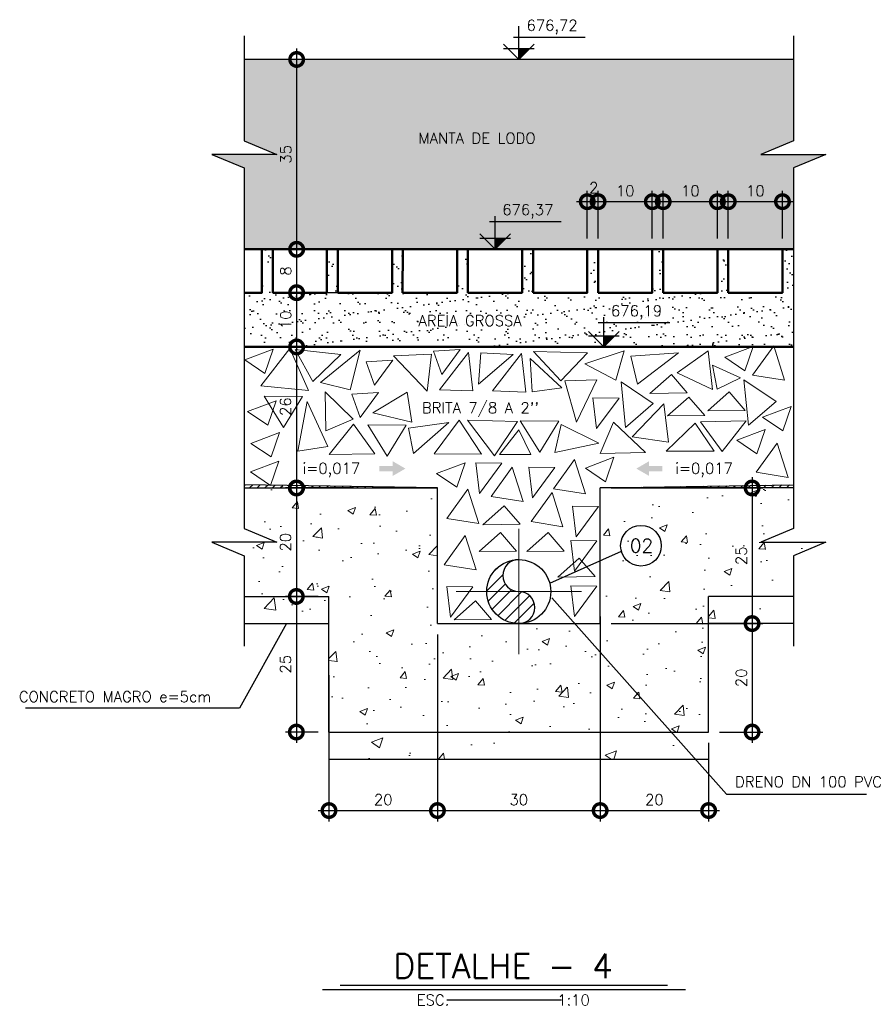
# Model space of a CAD drawing. Header units: millimetres. Extents: x 6229 to 11806, y 4271 to 11505.
# Tile 2 of 25: x 7506 to 7662, y 4643 to 4824. Entities that reach past the tile are written whole.
import ezdxf
from ezdxf.enums import TextEntityAlignment as Align

# ---------------------------------------------------------------- set-up
doc = ezdxf.new("R2010")
doc.units = ezdxf.units.MM
doc.header["$LTSCALE"] = 8
doc.header["$MEASUREMENT"] = 0
doc.linetypes.add('DASHDOT', pattern=[25.4, 12.7, -6.35, 0, -6.35])
doc.layers.get('Defpoints').update_dxf_attribs({"color": 200})
for name, color, linetype in [('-AREIA', 2, 'Continuous'), ('-HACHURA', 7, 'Continuous'), ('-LODO', 254, 'Continuous'), ('COTAS', 16, 'Continuous'), ('DIM', 7, 'Continuous'), ('ELEVAÇÃO', 2, 'Continuous'), ('ESTRUTURA', 6, 'Continuous'), ('LFINA', 3, 'Continuous'), ('RELAÇÀO', 2, 'Continuous'), ('TEXTO', 2, 'Continuous')]:
    doc.layers.add(name, color=color, linetype=linetype)
for name, color, linetype, lineweight in [('BAR-EIXOS', 7, 'DASHDOT', 20), ('BAR-PECAS', 2, 'Continuous', 30), ('CONCRETO', 3, 'Continuous', 9), ('PAREDE4', 3, 'Continuous', 50)]:
    doc.layers.add(name, color=color, linetype=linetype, lineweight=lineweight)
doc.styles.add('ROMAND', font='ROMANS.SHX', dxfattribs={"oblique": 15, "height": 800})
doc.styles.add('ROMANS', font='ROMANS.shx')
doc.dimstyles.new('DIM50', dxfattribs={"dimscale": 0, "dimtxt": 10, "dimasz": 20, "dimexe": 10, "dimexo": 10, "dimgap": 2.5, "dimtad": 1, "dimdec": 0, "dimtxsty": 'ROMANS', "dimblk": 'ARCHTICK', "dimblk1": 'DOTSMALL', "dimblk2": 'DOTSMALL', "dimsah": 1, "dimcen": 2.5, "dimdle": 10, "dimclrd": 7, "dimclre": 7, "dimclrt": 2, "dimazin": 0, "dimtfac": 1, "dimtdec": 0, "dimtmove": 2, "dimatfit": 3, "dimldrblk": 'ARCHTICK', "dimfxl": 0, "dimarcsym": 0})
pattern_1 = [(45, (-4558.4657, -289.1998), (-0.70710678, 0.70710678), [])]

# ---------------------------------------------------------------- blocks, each defined once
blk = doc.blocks.new('_DOTSMALL')
at = {"color": 0, "linetype": 'ByBlock', "const_width": 0.5}
blk.add_lwpolyline([(-0.0625, 0, 1), (0.0625, 0, 1)], format="xyb", close=True, dxfattribs=at)
blk = doc.blocks.new('*D72')
at = {"layer": 'Defpoints', "color": 0}
for p in [(7624.39, 4790.62), (7624.39, 4781.84), (7634.39, 4781.84)]:
    blk.add_point(p, dxfattribs=at)
at = {"layer": 'DIM', "color": 7, "lineweight": -2}
for p, q in [((7624.39, 4783.84), (7624.39, 4792.62)), ((7634.39, 4783.84), (7634.39, 4792.62)), ((7636.39, 4790.62), (7622.39, 4790.62))]:
    blk.add_line(p, q, dxfattribs=at)
at = {"layer": 'DIM', "color": 7, "lineweight": -2, "xscale": 5, "yscale": 5, "zscale": 5, "rotation": 180}
blk.add_blockref('_DOTSMALL', (7624.39, 4790.62), dxfattribs=at)
at = {"layer": 'DIM', "color": 7, "lineweight": -2, "xscale": 5, "yscale": 5, "zscale": 5}
blk.add_blockref('_DOTSMALL', (7634.39, 4790.62), dxfattribs=at)
at = {"layer": 'DIM', "color": 2, "insert": (7629.39, 4792.62), "char_height": 2, "attachment_point": 5, "style": 'ROMANS'}
blk.add_mtext('10', dxfattribs=at)
blk = doc.blocks.new('_ArchTick')
at = {"layer": 'COTAS', "color": 0, "const_width": 0.15}
blk.add_lwpolyline([(-0.5, -0.5), (0.5, 0.5)], dxfattribs=at)
blk = doc.blocks.new('*D73')
at = {"layer": 'Defpoints', "color": 0}
for p in [(7612.39, 4790.62), (7612.39, 4781.84), (7622.39, 4781.84)]:
    blk.add_point(p, dxfattribs=at)
at = {"layer": 'DIM', "color": 7, "lineweight": -2}
for p, q in [((7612.39, 4783.84), (7612.39, 4792.62)), ((7622.39, 4783.84), (7622.39, 4792.62)), ((7624.39, 4790.62), (7610.39, 4790.62))]:
    blk.add_line(p, q, dxfattribs=at)
at = {"layer": 'DIM', "color": 7, "lineweight": -2, "xscale": 5, "yscale": 5, "zscale": 5, "rotation": 180}
blk.add_blockref('_DOTSMALL', (7612.39, 4790.62), dxfattribs=at)
at = {"layer": 'DIM', "color": 7, "lineweight": -2, "xscale": 5, "yscale": 5, "zscale": 5}
blk.add_blockref('_DOTSMALL', (7622.39, 4790.62), dxfattribs=at)
at = {"layer": 'DIM', "color": 2, "insert": (7617.39, 4792.62), "char_height": 2, "attachment_point": 5, "style": 'ROMANS'}
blk.add_mtext('10', dxfattribs=at)
blk = doc.blocks.new('*D74')
at = {"layer": 'Defpoints', "color": 0}
for p in [(7610.39, 4790.62), (7610.39, 4781.84), (7612.39, 4781.84)]:
    blk.add_point(p, dxfattribs=at)
at = {"layer": 'DIM', "color": 7, "lineweight": -2}
for p, q in [((7610.39, 4783.84), (7610.39, 4792.62)), ((7612.39, 4783.84), (7612.39, 4792.62)), ((7614.39, 4790.62), (7608.39, 4790.62))]:
    blk.add_line(p, q, dxfattribs=at)
at = {"layer": 'DIM', "color": 7, "lineweight": -2, "xscale": 5, "yscale": 5, "zscale": 5, "rotation": 180}
blk.add_blockref('_DOTSMALL', (7610.39, 4790.62), dxfattribs=at)
at = {"layer": 'DIM', "color": 7, "lineweight": -2, "xscale": 5, "yscale": 5, "zscale": 5}
blk.add_blockref('_DOTSMALL', (7612.39, 4790.62), dxfattribs=at)
at = {"layer": 'DIM', "color": 2, "insert": (7611.59, 4793.19), "char_height": 2, "attachment_point": 5, "style": 'ROMANS'}
blk.add_mtext('2', dxfattribs=at)
blk = doc.blocks.new('*D71')
at = {"layer": 'Defpoints', "color": 0}
for p in [(7636.39, 4790.62), (7636.39, 4781.84), (7646.39, 4781.84)]:
    blk.add_point(p, dxfattribs=at)
at = {"layer": 'DIM', "color": 7, "lineweight": -2}
for p, q in [((7636.39, 4783.84), (7636.39, 4792.62)), ((7646.39, 4783.84), (7646.39, 4792.62)), ((7648.39, 4790.62), (7634.39, 4790.62))]:
    blk.add_line(p, q, dxfattribs=at)
at = {"layer": 'DIM', "color": 7, "lineweight": -2, "xscale": 5, "yscale": 5, "zscale": 5, "rotation": 180}
blk.add_blockref('_DOTSMALL', (7636.39, 4790.62), dxfattribs=at)
at = {"layer": 'DIM', "color": 7, "lineweight": -2, "xscale": 5, "yscale": 5, "zscale": 5}
blk.add_blockref('_DOTSMALL', (7646.39, 4790.62), dxfattribs=at)
at = {"layer": 'DIM', "color": 2, "insert": (7641.39, 4792.62), "char_height": 2, "attachment_point": 5, "style": 'ROMANS'}
blk.add_mtext('10', dxfattribs=at)
blk = doc.blocks.new('*D85')
at = {"layer": 'Defpoints', "color": 0}
for p in [(7584.29, 4816.84), (7556.81, 4781.84), (7584.29, 4781.84)]:
    blk.add_point(p, dxfattribs=at)
at = {"layer": 'DIM', "color": 7, "lineweight": -2}
for p, q in [((7556.81, 4818.84), (7556.81, 4779.84)), ((7582.29, 4816.84), (7554.81, 4816.84)), ((7582.29, 4781.84), (7554.81, 4781.84))]:
    blk.add_line(p, q, dxfattribs=at)
at = {"layer": 'DIM', "color": 7, "lineweight": -2, "xscale": 5, "yscale": 5, "zscale": 5}
for p, rotation in [((7556.81, 4816.84), 90), ((7556.81, 4781.84), 270)]:
    blk.add_blockref('_DOTSMALL', p, dxfattribs=dict(at, rotation=rotation))
at = {"layer": 'DIM', "color": 2, "insert": (7554.81, 4799.34), "char_height": 2, "attachment_point": 5, "rotation": 90, "style": 'ROMANS'}
blk.add_mtext('35', dxfattribs=at)
blk = doc.blocks.new('*D86')
at = {"layer": 'Defpoints', "color": 0}
for p in [(7572.91, 4781.84), (7556.8, 4773.84), (7570.91, 4773.84)]:
    blk.add_point(p, dxfattribs=at)
at = {"layer": 'DIM', "color": 7, "lineweight": -2}
for p, q in [((7556.8, 4783.84), (7556.8, 4771.84)), ((7570.91, 4781.84), (7554.8, 4781.84)), ((7568.91, 4773.84), (7554.8, 4773.84))]:
    blk.add_line(p, q, dxfattribs=at)
at = {"layer": 'DIM', "color": 7, "lineweight": -2, "xscale": 5, "yscale": 5, "zscale": 5}
for p, rotation in [((7556.8, 4781.84), 90), ((7556.8, 4773.84), 270)]:
    blk.add_blockref('_DOTSMALL', p, dxfattribs=dict(at, rotation=rotation))
at = {"layer": 'DIM', "color": 2, "insert": (7554.8, 4777.84), "char_height": 2, "attachment_point": 5, "rotation": 90, "style": 'ROMANS'}
blk.add_mtext('8', dxfattribs=at)
blk = doc.blocks.new('*D87')
at = {"layer": 'Defpoints', "color": 0}
for p in [(7572.91, 4773.84), (7556.8, 4763.84), (7556.8, 4763.84)]:
    blk.add_point(p, dxfattribs=at)
at = {"layer": 'DIM', "color": 7, "lineweight": -2}
for p, q in [((7556.8, 4775.84), (7556.8, 4761.84)), ((7570.91, 4773.84), (7554.8, 4773.84))]:
    blk.add_line(p, q, dxfattribs=at)
at = {"layer": 'DIM', "color": 7, "lineweight": -2, "xscale": 5, "yscale": 5, "zscale": 5}
for p, rotation in [((7556.8, 4773.84), 90), ((7556.8, 4763.84), 270)]:
    blk.add_blockref('_DOTSMALL', p, dxfattribs=dict(at, rotation=rotation))
at = {"layer": 'DIM', "color": 2, "insert": (7554.8, 4768.84), "char_height": 2, "attachment_point": 5, "rotation": 90, "style": 'ROMANS'}
blk.add_mtext('10', dxfattribs=at)
blk = doc.blocks.new('*D88')
at = {"layer": 'Defpoints', "color": 0}
for p in [(7556.8, 4763.84), (7556.8, 4737.84), (7569.29, 4737.84)]:
    blk.add_point(p, dxfattribs=at)
at = {"layer": 'DIM', "color": 7, "lineweight": -2}
for p, q in [((7556.8, 4765.84), (7556.8, 4735.84)), ((7567.29, 4737.84), (7554.8, 4737.84))]:
    blk.add_line(p, q, dxfattribs=at)
at = {"layer": 'DIM', "color": 7, "lineweight": -2, "xscale": 5, "yscale": 5, "zscale": 5}
for p, rotation in [((7556.8, 4763.84), 90), ((7556.8, 4737.84), 270)]:
    blk.add_blockref('_DOTSMALL', p, dxfattribs=dict(at, rotation=rotation))
at = {"layer": 'DIM', "color": 2, "insert": (7554.76, 4752.84), "char_height": 2, "attachment_point": 5, "rotation": 90, "style": 'ROMANS'}
blk.add_mtext('26', dxfattribs=at)
blk = doc.blocks.new('*D89')
at = {"layer": 'Defpoints', "color": 0}
for p in [(7562.39, 4737.84), (7556.75, 4717.84), (7562.77, 4717.84)]:
    blk.add_point(p, dxfattribs=at)
at = {"layer": 'DIM', "color": 7, "lineweight": -2}
for p, q in [((7556.75, 4739.84), (7556.75, 4715.84)), ((7560.39, 4737.84), (7554.75, 4737.84)), ((7560.77, 4717.84), (7554.75, 4717.84))]:
    blk.add_line(p, q, dxfattribs=at)
at = {"layer": 'DIM', "color": 7, "lineweight": -2, "xscale": 5, "yscale": 5, "zscale": 5}
for p, rotation in [((7556.75, 4737.84), 90), ((7556.75, 4717.84), 270)]:
    blk.add_blockref('_DOTSMALL', p, dxfattribs=dict(at, rotation=rotation))
at = {"layer": 'DIM', "color": 2, "insert": (7554.75, 4727.84), "char_height": 2, "attachment_point": 5, "rotation": 90, "style": 'ROMANS'}
blk.add_mtext('20', dxfattribs=at)
blk = doc.blocks.new('*D90')
at = {"layer": 'Defpoints', "color": 0}
for p in [(7562.77, 4717.84), (7556.75, 4692.84), (7562.77, 4692.84)]:
    blk.add_point(p, dxfattribs=at)
at = {"layer": 'DIM', "color": 7, "lineweight": -2}
for p, q in [((7556.75, 4719.84), (7556.75, 4690.84)), ((7560.77, 4717.84), (7554.75, 4717.84)), ((7560.77, 4692.84), (7554.75, 4692.84))]:
    blk.add_line(p, q, dxfattribs=at)
at = {"layer": 'DIM', "color": 7, "lineweight": -2, "xscale": 5, "yscale": 5, "zscale": 5}
for p, rotation in [((7556.75, 4717.84), 90), ((7556.75, 4692.84), 270)]:
    blk.add_blockref('_DOTSMALL', p, dxfattribs=dict(at, rotation=rotation))
at = {"layer": 'DIM', "color": 2, "insert": (7554.75, 4705.34), "char_height": 2, "attachment_point": 5, "rotation": 90, "style": 'ROMANS'}
blk.add_mtext('25', dxfattribs=at)
blk = doc.blocks.new('*D91')
at = {"layer": 'Defpoints', "color": 0}
for p in [(7612.77, 4737.84), (7612.77, 4712.84), (7640.79, 4712.84)]:
    blk.add_point(p, dxfattribs=at)
at = {"layer": 'DIM', "color": 7, "lineweight": -2}
for p, q in [((7640.79, 4739.84), (7640.79, 4710.84)), ((7614.77, 4737.84), (7642.79, 4737.84)), ((7614.77, 4712.84), (7642.79, 4712.84))]:
    blk.add_line(p, q, dxfattribs=at)
at = {"layer": 'DIM', "color": 7, "lineweight": -2, "xscale": 5, "yscale": 5, "zscale": 5}
for p, rotation in [((7640.79, 4737.84), 90), ((7640.79, 4712.84), 270)]:
    blk.add_blockref('_DOTSMALL', p, dxfattribs=dict(at, rotation=rotation))
at = {"layer": 'DIM', "color": 2, "insert": (7638.79, 4725.34), "char_height": 2, "attachment_point": 5, "rotation": 90, "style": 'ROMANS'}
blk.add_mtext('25', dxfattribs=at)
blk = doc.blocks.new('*D92')
at = {"layer": 'Defpoints', "color": 0}
for p in [(7612.77, 4712.84), (7632.77, 4692.84), (7640.79, 4692.84)]:
    blk.add_point(p, dxfattribs=at)
at = {"layer": 'DIM', "color": 7, "lineweight": -2}
for p, q in [((7640.79, 4714.84), (7640.79, 4690.84)), ((7614.77, 4712.84), (7642.79, 4712.84)), ((7634.77, 4692.84), (7642.79, 4692.84))]:
    blk.add_line(p, q, dxfattribs=at)
at = {"layer": 'DIM', "color": 7, "lineweight": -2, "xscale": 5, "yscale": 5, "zscale": 5}
for p, rotation in [((7640.79, 4712.84), 90), ((7640.79, 4692.84), 270)]:
    blk.add_blockref('_DOTSMALL', p, dxfattribs=dict(at, rotation=rotation))
at = {"layer": 'DIM', "color": 2, "insert": (7638.79, 4702.84), "char_height": 2, "attachment_point": 5, "rotation": 90, "style": 'ROMANS'}
blk.add_mtext('20', dxfattribs=at)
blk = doc.blocks.new('*D93')
at = {"layer": 'Defpoints', "color": 0}
for p in [(7582.77, 4712.84), (7562.77, 4705.34), (7582.77, 4678.37)]:
    blk.add_point(p, dxfattribs=at)
at = {"layer": 'DIM', "color": 7, "lineweight": -2}
for p, q in [((7582.77, 4710.84), (7582.77, 4676.37)), ((7562.77, 4703.34), (7562.77, 4676.37)), ((7560.77, 4678.37), (7584.77, 4678.37))]:
    blk.add_line(p, q, dxfattribs=at)
at = {"layer": 'DIM', "color": 7, "lineweight": -2, "xscale": 5, "yscale": 5, "zscale": 5, "rotation": 180}
blk.add_blockref('_DOTSMALL', (7562.77, 4678.37), dxfattribs=at)
at = {"layer": 'DIM', "color": 7, "lineweight": -2, "xscale": 5, "yscale": 5, "zscale": 5}
blk.add_blockref('_DOTSMALL', (7582.77, 4678.37), dxfattribs=at)
at = {"layer": 'DIM', "color": 2, "insert": (7572.77, 4680.37), "char_height": 2, "attachment_point": 5, "style": 'ROMANS'}
blk.add_mtext('20', dxfattribs=at)
blk = doc.blocks.new('*D94')
at = {"layer": 'Defpoints', "color": 0}
for p in [(7612.77, 4716.12), (7582.77, 4712.84), (7612.77, 4678.37)]:
    blk.add_point(p, dxfattribs=at)
at = {"layer": 'DIM', "color": 7, "lineweight": -2}
for p, q in [((7612.77, 4714.12), (7612.77, 4676.37)), ((7582.77, 4710.84), (7582.77, 4676.37)), ((7580.77, 4678.37), (7614.77, 4678.37))]:
    blk.add_line(p, q, dxfattribs=at)
at = {"layer": 'DIM', "color": 7, "lineweight": -2, "xscale": 5, "yscale": 5, "zscale": 5, "rotation": 180}
blk.add_blockref('_DOTSMALL', (7582.77, 4678.37), dxfattribs=at)
at = {"layer": 'DIM', "color": 7, "lineweight": -2, "xscale": 5, "yscale": 5, "zscale": 5}
blk.add_blockref('_DOTSMALL', (7612.77, 4678.37), dxfattribs=at)
at = {"layer": 'DIM', "color": 2, "insert": (7597.77, 4680.37), "char_height": 2, "attachment_point": 5, "style": 'ROMANS'}
blk.add_mtext('30', dxfattribs=at)
blk = doc.blocks.new('*D95')
at = {"layer": 'Defpoints', "color": 0}
for p in [(7612.77, 4716.12), (7632.77, 4692.84), (7632.77, 4678.37)]:
    blk.add_point(p, dxfattribs=at)
at = {"layer": 'DIM', "color": 7, "lineweight": -2}
for p, q in [((7612.77, 4714.12), (7612.77, 4676.37)), ((7632.77, 4690.84), (7632.77, 4676.37)), ((7610.77, 4678.37), (7634.77, 4678.37))]:
    blk.add_line(p, q, dxfattribs=at)
at = {"layer": 'DIM', "color": 7, "lineweight": -2, "xscale": 5, "yscale": 5, "zscale": 5, "rotation": 180}
blk.add_blockref('_DOTSMALL', (7612.77, 4678.37), dxfattribs=at)
at = {"layer": 'DIM', "color": 7, "lineweight": -2, "xscale": 5, "yscale": 5, "zscale": 5}
blk.add_blockref('_DOTSMALL', (7632.77, 4678.37), dxfattribs=at)
at = {"layer": 'DIM', "color": 2, "insert": (7622.77, 4680.37), "char_height": 2, "attachment_point": 5, "style": 'ROMANS'}
blk.add_mtext('20', dxfattribs=at)

msp = doc.modelspace()

# ---------------------------------------------------------------- hatches: boundary and pattern name
at = {"layer": '-AREIA'}
h = msp.add_hatch(dxfattribs=at)
h.set_pattern_fill('AR-SAND', color=50, scale=1.8, style=0)
h.set_pattern_definition([(37.5, (-4558.4657, -289.1998), (-0.11338804, 3.4682828), [0, -2.736, 0, -3.06, 0, -2.925]), (7.5, (-4558.4657, -289.2), (3.185598, 5.0798629), [0, -1.476, 0, -2.466, 0, -0.945]), (327.5, (-4560.6797, -289.1998), (5.60545535, 0.0101863), [0, -0.9, 0, -3.24, 0, -4.23]), (317.5, (-4560.6797, -289.2), (5.4110279, 1.579816), [0, -0.45, 0, -2.124, 0, -2.43])])
h.paths.add_polyline_path([(7648.39, 4781.84), (7646.39, 4781.84), (7646.39, 4773.84), (7636.39, 4773.84), (7636.39, 4781.84), (7634.39, 4781.84), (7634.39, 4773.84), (7624.39, 4773.84), (7624.39, 4781.84), (7622.39, 4781.84), (7622.39, 4773.84), (7612.39, 4773.84), (7612.39, 4781.84), (7610.39, 4781.84), (7610.39, 4773.84), (7600.39, 4773.84), (7600.39, 4781.84), (7598.39, 4781.84), (7598.39, 4773.84), (7597.77, 4773.84), (7597.77, 4763.84), (7613.43, 4763.84), (7611.41, 4765.87), (7615.46, 4765.87), (7613.43, 4763.84), (7640.81, 4763.84), (7640.99, 4763.91), (7640.97, 4763.84), (7644.63, 4763.84), (7644.78, 4764.04), (7644.84, 4763.84), (7648.39, 4763.84)])
h.paths.add_polyline_path([(7597.77, 4773.84), (7588.39, 4773.84), (7588.39, 4781.84), (7586.39, 4781.84), (7586.39, 4773.84), (7576.34, 4773.84), (7576.39, 4781.84), (7574.39, 4781.84), (7574.39, 4773.84), (7564.39, 4773.84), (7564.39, 4781.84), (7562.39, 4781.84), (7562.39, 4773.84), (7552.39, 4773.84), (7552.39, 4781.84), (7550.39, 4781.84), (7550.39, 4773.84), (7547.16, 4773.84), (7547.16, 4763.84), (7597.77, 4763.84)])
h.paths.add_polyline_path([(7614.46, 4768.53), (7625.55, 4768.53), (7625.55, 4772.1), (7614.46, 4772.1)], flags=24)
h.paths.add_polyline_path([(7578.87, 4767.19), (7601.3, 4767.19), (7601.3, 4770.19), (7578.87, 4770.19)], flags=9)
h.paths.add_polyline_path([(7553.3, 4766.87), (7553.3, 4770.82), (7556.3, 4770.82), (7556.3, 4766.87)], flags=24)
at = {"layer": '-HACHURA'}
h = msp.add_hatch(dxfattribs=at)
h.set_pattern_fill('ANSI31', color=256, scale=8, style=0)
h.set_pattern_definition(pattern_1)
h.paths.add_polyline_path([(7552.03, 4738.36), (7552, 4738.28), (7551.89, 4738.36), (7547.16, 4738.44), (7547.16, 4737.84), (7582.77, 4737.84)])
h = msp.add_hatch(dxfattribs=at)
h.set_pattern_fill('ANSI31', color=256, scale=8, style=0)
h.set_pattern_definition(pattern_1)
h.paths.add_polyline_path([(7648.39, 4738.44), (7612.77, 4737.84), (7648.39, 4737.84)])
at = {"layer": '-LODO'}
h = msp.add_hatch(color=256, dxfattribs=at)
h.paths.add_polyline_path([(7597.77, 4816.84), (7547.16, 4816.84), (7547.16, 4801.84), (7553.16, 4799.34), (7541.16, 4799.34), (7547.16, 4796.84), (7547.16, 4781.84), (7550.39, 4781.84), (7597.77, 4781.84)])
h.paths.add_polyline_path([(7648.39, 4816.84), (7597.77, 4816.84), (7597.77, 4781.84), (7598.39, 4781.84), (7648.39, 4781.84), (7648.39, 4796.84), (7654.39, 4799.34), (7642.39, 4799.34), (7648.39, 4801.84)])
h.paths.add_polyline_path([(7553.31, 4797.22), (7553.31, 4801.46), (7556.31, 4801.46), (7556.31, 4797.22)], flags=24)
h.paths.add_polyline_path([(7594.42, 4787.16), (7605.51, 4787.16), (7605.51, 4790.73), (7594.42, 4790.73)], flags=9)
h.paths.add_polyline_path([(7579.15, 4800.83), (7604.44, 4800.83), (7604.44, 4803.83), (7579.15, 4803.83)], flags=9)
h.paths.add_polyline_path([(7627.41, 4794.12), (7631.37, 4794.12), (7631.37, 4791.12), (7627.41, 4791.12)], flags=24)
h.paths.add_polyline_path([(7615.41, 4794.12), (7619.37, 4794.12), (7619.37, 4791.12), (7615.41, 4791.12)], flags=24)
h.paths.add_polyline_path([(7610.42, 4794.69), (7612.76, 4794.69), (7612.76, 4791.69), (7610.42, 4791.69)], flags=24)
h.paths.add_polyline_path([(7639.41, 4794.12), (7643.37, 4794.12), (7643.37, 4791.12), (7639.41, 4791.12)], flags=24)
at = {"linetype": 'Continuous'}
for points in [[(7574.52, 4741.89), (7574.52, 4742.77), (7576.87, 4741.41), (7574.52, 4740.06), (7574.52, 4740.93), (7572.06, 4740.93), (7572.06, 4741.89)], [(7621.79, 4741.89), (7621.79, 4742.77), (7619.44, 4741.41), (7621.79, 4740.06), (7621.79, 4740.93), (7624.25, 4740.93), (7624.25, 4741.89)]]:
    msp.add_hatch(color=7, dxfattribs=at).paths.add_polyline_path(points)
at = {"layer": 'BAR-PECAS'}
h = msp.add_hatch(dxfattribs=at)
h.set_pattern_fill('ANSI31', color=9, scale=12.494118, style=0)
h.set_pattern_definition([(45, (-5963.63, -2764.9703), (-1.10433441, 1.10433441), [])])
edge = h.paths.add_edge_path()
edge.add_arc((7597.77, 4718.74), 5.9, 90, 270)
edge.add_arc((7597.77, 4715.79), 2.95, 270, 450)
edge.add_arc((7597.77, 4721.69), 2.95, 90, 270, ccw=False)
at = {"layer": 'CONCRETO'}
h = msp.add_hatch(dxfattribs=at)
h.set_pattern_fill('AR-CONC', color=256, scale=2, style=0)
h.set_pattern_definition([(50, (-4558.466, -289.2), (14.345204, -1.255043), [1.5, -16.5]), (355, (-4558.466, -289.2), (-2.775027, 15.043843), [1.2, -13.2]), (100.4514, (-4557.27, -289.304), (11.570188, 13.788791), [1.274804, -14.022842]), (46.1842, (-4558.466, -285.2), (21.34482, -3.31038), [2.25, -24.75]), (96.6356, (-4556.687, -285.476), (18.693254, 19.482357), [1.912206, -21.03426]), (351.1842, (-4558.466, -285.2), (18.69324, 19.482372), [1.8, -19.8]), (21, (-4556.466, -286.2), (11.938141, -8.052378), [1.5, -16.5]), (326, (-4556.466, -286.2), (4.866307, 14.503001), [1.2, -13.2]), (71.4514, (-4555.471, -286.871), (16.804453, 6.45061), [1.274804, -14.022842]), (37.5, (-4558.4657, -289.2), (0.2431971, 6.657877), [0, -13.04, 0, -13.4, 0, -13.25]), (7.5, (-4558.466, -289.2), (5.2613907, 7.8882342), [0, -7.64, 0, -12.74, 0, -5.05]), (327.5, (-4562.9257, -289.2), (10.6764487, -0.4510974), [0, -5, 0, -15.6, 0, -20.7]), (317.5, (-4564.926, -289.2), (11.6637234, 2.0020996), [0, -6.5, 0, -10.36, 0, -14.7])])
h.paths.add_polyline_path([(7582.77, 4737.84), (7547.16, 4737.84), (7547.16, 4730.34), (7553.16, 4727.84), (7541.16, 4727.84), (7547.16, 4725.34), (7547.16, 4717.84), (7562.77, 4717.84), (7562.77, 4692.84), (7625.89, 4692.84), (7608.11, 4712.84), (7582.77, 4712.84)])
h.paths.add_polyline_path([(7625.89, 4692.84), (7632.77, 4692.84), (7632.77, 4717.84), (7648.39, 4717.84), (7648.39, 4725.34), (7654.39, 4727.84), (7642.39, 4727.84), (7648.39, 4730.34), (7648.39, 4737.84), (7612.77, 4737.84), (7612.77, 4712.84), (7608.11, 4712.84)])
h.paths.add_polyline_path([(7553.25, 4725.72), (7553.25, 4729.96), (7556.25, 4729.96), (7556.25, 4725.72)], flags=24)
h.paths.add_polyline_path([(7637.29, 4723.22), (7637.29, 4727.46), (7640.29, 4727.46), (7640.29, 4723.22)], flags=24)
h = msp.add_hatch(dxfattribs=at)
h.set_pattern_fill('AR-CONC', scale=2.4, style=0)
h.set_pattern_definition([(50, (0, 0), (17.214244, -1.506051), [1.8, -19.8]), (355, (0, 0), (-3.330032, 18.05261), [1.44, -15.84]), (100.4514, (1.435, -0.126), (13.884225, 16.54655), [1.529765, -16.82741]), (46.1842, (0, 4.8), (25.613785, -3.972456), [2.7, -29.7]), (96.6356, (2.134, 4.47), (22.431905, 23.37883), [2.29465, -25.24111]), (351.1842, (0, 4.8), (22.43189, 23.37885), [2.16, -23.76]), (21, (2.4, 3.6), (14.32577, -9.662853), [1.8, -19.8]), (326, (2.4, 3.6), (5.839568, 17.4036), [1.44, -15.84]), (71.4514, (3.594, 2.795), (20.165343, 7.740732), [1.529765, -16.82741]), (37.5, (0, 0), (0.2918365, 7.9894525), [0, -15.648, 0, -16.08, 0, -15.9]), (7.5, (0, 0), (6.313669, 9.465881), [0, -9.168, 0, -15.288, 0, -6.06]), (327.5, (-5.352, 0), (12.8117385, -0.541317), [0, -6, 0, -18.72, 0, -24.84]), (317.5, (-7.752, 0), (13.996468, 2.40252), [0, -7.8, 0, -12.432, 0, -17.64])])
h.paths.add_polyline_path([(7648.39, 4712.84), (7648.39, 4717.84), (7632.77, 4717.84), (7632.77, 4712.84)])
h.paths.add_polyline_path([(7562.77, 4712.84), (7562.77, 4717.84), (7547.16, 4717.84), (7547.16, 4712.84)])
h = msp.add_hatch(dxfattribs=at)
h.set_pattern_fill('AR-CONC', scale=3, style=0)
h.set_pattern_definition([(50, (0, 0), (21.517805, -1.882564), [2.25, -24.75]), (355, (0, 0), (-4.16254, 22.565764), [1.8, -19.8]), (100.4514, (1.793, -0.157), (17.35528, 20.683186), [1.912206, -21.034263]), (46.1842, (0, 6), (32.01723, -4.96557), [3.375, -37.125]), (96.6356, (2.668, 5.586), (28.03988, 29.22354), [2.86831, -31.55139]), (351.1842, (0, 6), (28.03986, 29.22356), [2.7, -29.7]), (21, (3, 4.5), (17.90721, -12.078567), [2.25, -24.75]), (326, (3, 4.5), (7.29946, 21.7545), [1.8, -19.8]), (71.4514, (4.492, 3.493), (25.20668, 9.675915), [1.912206, -21.034263]), (37.5, (0, 0), (0.3647957, 9.9868156), [0, -19.56, 0, -20.1, 0, -19.875]), (7.5, (0, 0), (7.892086, 11.832351), [0, -11.46, 0, -19.11, 0, -7.575]), (327.5, (-6.69, 0), (16.014673, -0.676646), [0, -7.5, 0, -23.4, 0, -31.05]), (317.5, (-9.69, 0), (17.495585, 3.00315), [0, -9.75, 0, -15.54, 0, -22.05])])
h.paths.add_polyline_path([(7625.89, 4692.84), (7562.77, 4692.84), (7562.77, 4687.84), (7630.33, 4687.84)])
h.paths.add_polyline_path([(7632.77, 4692.84), (7625.89, 4692.84), (7630.33, 4687.84), (7632.77, 4687.84)])
at = {"layer": 'ELEVAÇÃO'}
for points in [[(7597.77, 4818.87), (7599.8, 4818.87), (7597.77, 4816.84)], [(7593.39, 4783.87), (7595.42, 4783.87), (7593.39, 4781.84)], [(7613.43, 4765.87), (7615.46, 4765.87), (7613.43, 4763.84)]]:
    msp.add_hatch(color=256, dxfattribs=at).paths.add_polyline_path(points)

# ---------------------------------------------------------------- linework, layer by layer
at = {"layer": '-HACHURA', "color": 50}
for p, q in [((7582.77, 4737.84), (7547.16, 4738.44)), ((7612.77, 4737.84), (7648.39, 4738.44))]:
    msp.add_line(p, q, dxfattribs=at)
at = {"layer": 'BAR-EIXOS', "ltscale": 0.8}
for p, q in [((7597.77, 4730.28), (7597.77, 4707.21)), ((7609.31, 4718.74), (7586.24, 4718.74))]:
    msp.add_line(p, q, dxfattribs=at)
at = {"layer": 'BAR-PECAS', "color": 50}
msp.add_circle((7597.77, 4718.74), 5.9, dxfattribs=at)
for centre, start, end in [((7597.77, 4721.69), 90, 270), ((7597.77, 4715.79), 270, 90)]:
    msp.add_arc(centre, 2.95, start, end, dxfattribs=at)
at = {"layer": 'CONCRETO', "color": 50}
for p, q in [((7612.87, 4766.19), (7612.87, 4766.19)), ((7612.87, 4764.32), (7612.87, 4764.32)), ((7614.75, 4764.32), (7614.75, 4764.32))]:
    msp.add_line(p, q, dxfattribs=at)
at = {"layer": 'CONCRETO'}
for points in [[(7547.24, 4761.45), (7552.5, 4763.43), (7550.97, 4758.94)], [(7550.2, 4756.69), (7555.57, 4763.56), (7558.97, 4755.82)], [(7556.56, 4763.35), (7564.93, 4762.46), (7559.82, 4757.45)], [(7561.22, 4757.26), (7568.52, 4763.25), (7566.66, 4755.93)], [(7582.06, 4763.06), (7586.97, 4763.36), (7583.57, 4758.76)], [(7609.93, 4760.72), (7617.2, 4763.1), (7615.67, 4757.72)], [(7626.98, 4759.09), (7632.67, 4763.12), (7633.49, 4756.01)], [(7635.74, 4761.93), (7640.99, 4763.91), (7639.46, 4759.42)], [(7640.89, 4758.66), (7644.78, 4764.04), (7646.79, 4757.72)], [(7569.62, 4761.07), (7574.53, 4761.38), (7571.14, 4756.77)], [(7580.89, 4755.66), (7574.66, 4762.19), (7581.66, 4762.48)], [(7583.12, 4755.96), (7588.5, 4762.84), (7589.32, 4755.73)], [(7590.31, 4756.95), (7590.75, 4762.74), (7596.74, 4762.46)], [(7592.89, 4755.73), (7598.27, 4762.6), (7599.09, 4755.49)], [(7599.87, 4761.69), (7605.7, 4756.33), (7600.21, 4755.57)], [(7600.45, 4762.99), (7610.45, 4762.75), (7605.49, 4757.59)], [(7618.42, 4762.15), (7627.19, 4762.76), (7619.65, 4756.96)], [(7633.5, 4760.48), (7638.62, 4758.16), (7634.36, 4756.07)], [(7606.26, 4757.58), (7612.17, 4757.8), (7608.4, 4749.96)], [(7628.84, 4755.35), (7621.96, 4755.28), (7625.9, 4758.74)], [(7640.1, 4749.39), (7639.28, 4757.77), (7645.21, 4753.77)], [(7617.44, 4749.01), (7616.62, 4757.39), (7622.56, 4753.39)], [(7550.79, 4754.75), (7557.9, 4754.69), (7554.38, 4749)], [(7562.18, 4748.36), (7562.04, 4755.55), (7567.21, 4750.51)], [(7566.98, 4755.12), (7571.89, 4755.43), (7568.49, 4750.82)], [(7570.86, 4751.69), (7577.21, 4755.48), (7578.07, 4749.95)], [(7611.45, 4754.46), (7616.25, 4754.4), (7612.11, 4748.81)], [(7632.05, 4751.2), (7625.17, 4751.13), (7629.11, 4754.59)], [(7639.51, 4752.14), (7632.63, 4752.08), (7636.57, 4755.54)], [(7547.76, 4751.95), (7553.02, 4753.93), (7551.48, 4749.44)], [(7558.77, 4753.77), (7562.58, 4745.5), (7557.05, 4744.64)], [(7618.69, 4747.29), (7624.52, 4753.37), (7625.35, 4746.26)], [(7642.72, 4750.91), (7647.98, 4752.89), (7646.45, 4748.4)], [(7571.24, 4744.11), (7562.82, 4744.03), (7567.32, 4749.59)], [(7569.92, 4749.45), (7577.03, 4749.4), (7573.52, 4743.7)], [(7577.46, 4748.84), (7584.86, 4749.91), (7578.34, 4744.22)], [(7582.16, 4744.13), (7586.8, 4750.33), (7590.89, 4744.06)], [(7588.33, 4750.31), (7597.51, 4750.12), (7593.26, 4743.78)], [(7598.03, 4750.22), (7605.14, 4750.17), (7601.62, 4744.47)], [(7605.56, 4749.55), (7612.54, 4746.08), (7604.39, 4744.37)], [(7621.11, 4744.37), (7612.78, 4744.19), (7615.22, 4749.96)], [(7624.95, 4744.62), (7630.28, 4749.78), (7633.82, 4744.62)], [(7631.27, 4750.02), (7639.69, 4750.19), (7635.25, 4744.58)], [(7637.97, 4746.68), (7643.22, 4748.65), (7641.69, 4744.16)], [(7548.38, 4746.06), (7553.64, 4748.04), (7552.1, 4743.55)], [(7594.19, 4743.98), (7597.76, 4748.55), (7600, 4744.03)], [(7641.51, 4740.73), (7645.4, 4746.12), (7647.41, 4739.8)], [(7610.05, 4741.51), (7615.31, 4743.49), (7613.78, 4739)], [(7548.28, 4740.79), (7553.53, 4742.77), (7552, 4738.28)], [(7582.6, 4740.48), (7587.86, 4742.46), (7586.32, 4737.97)], [(7589.85, 4742.49), (7594.66, 4742.43), (7590.52, 4736.84)], [(7592.67, 4736.29), (7596.55, 4741.68), (7598.56, 4735.36)], [(7599.62, 4741.7), (7604.43, 4741.64), (7600.29, 4736.05)], [(7604.17, 4737.71), (7608.06, 4743.1), (7610.07, 4736.77)], [(7584.47, 4732.2), (7588.36, 4737.59), (7590.37, 4731.26)], [(7600.02, 4731.63), (7603.9, 4737.02), (7605.91, 4730.69)], [(7598.02, 4731.14), (7591.14, 4731.07), (7595.08, 4734.53)], [(7607.66, 4734.46), (7612.47, 4734.4), (7608.33, 4728.81)], [(7584, 4723.69), (7587.88, 4729.08), (7589.9, 4722.76)], [(7597.32, 4726.21), (7590.44, 4726.15), (7594.38, 4729.61)], [(7606.15, 4726.21), (7599.26, 4726.15), (7603.21, 4729.61)], [(7607.35, 4728.16), (7612.15, 4728.1), (7608.02, 4722.51)], [(7611.82, 4721.49), (7604.94, 4721.42), (7608.88, 4724.88)], [(7584.5, 4719.65), (7589.3, 4719.59), (7585.16, 4714)], [(7607.35, 4719.81), (7612.15, 4719.75), (7608.02, 4714.16)], [(7592.75, 4713.61), (7585.87, 4713.55), (7589.81, 4717.01)]]:
    msp.add_lwpolyline(points, close=True, dxfattribs=at)
at = {"layer": 'DIM'}
for p, q in [((7642.39, 4799.34), (7654.39, 4799.34)), ((7642.39, 4727.84), (7654.39, 4727.84))]:
    msp.add_line(p, q, dxfattribs=at)
at = {"layer": 'DIM', "color": 7}
msp.add_line((7595.77, 4763.84), (7568.29, 4763.84), dxfattribs=at)
msp.add_line((7595.77, 4763.84), (7568.29, 4763.84), dxfattribs=at)
at = {"layer": 'ELEVAÇÃO', "color": 3, "linetype": 'Continuous'}
for p, q in [((7597.77, 4816.84), (7597.77, 4822.97)), ((7597.77, 4816.84), (7594.94, 4819.67)), ((7596.77, 4820.97), (7609.98, 4820.97)), ((7597.77, 4816.84), (7600.6, 4819.67)), ((7594.94, 4818.87), (7600.6, 4818.87)), ((7592.39, 4786.97), (7605.6, 4786.97)), ((7593.39, 4781.84), (7593.39, 4787.97)), ((7593.39, 4781.84), (7590.56, 4784.67)), ((7590.56, 4783.87), (7596.22, 4783.87)), ((7593.39, 4781.84), (7596.22, 4784.67)), ((7613.43, 4763.84), (7613.43, 4769.34)), ((7612.43, 4768.34), (7625.64, 4768.34)), ((7613.43, 4763.84), (7610.61, 4766.67)), ((7610.61, 4765.87), (7616.26, 4765.87)), ((7613.43, 4763.84), (7616.26, 4766.67))]:
    msp.add_line(p, q, dxfattribs=at)
at = {"layer": 'ESTRUTURA'}
for p, q in [((7547.16, 4737.84), (7582.77, 4737.84)), ((7582.77, 4712.84), (7582.77, 4737.84)), ((7612.77, 4712.84), (7612.77, 4737.84)), ((7648.39, 4737.84), (7612.77, 4737.84)), ((7547.16, 4717.84), (7562.77, 4717.84)), ((7562.77, 4692.84), (7562.77, 4717.84)), ((7632.77, 4692.84), (7632.77, 4717.84)), ((7648.39, 4717.84), (7632.77, 4717.84)), ((7582.77, 4712.84), (7612.77, 4712.84)), ((7562.77, 4692.84), (7632.77, 4692.84))]:
    msp.add_line(p, q, dxfattribs=at)
at = {"layer": 'ESTRUTURA', "color": 4}
for p, q in [((7547.16, 4712.84), (7562.77, 4712.84)), ((7648.39, 4712.84), (7632.77, 4712.84)), ((7562.77, 4687.84), (7632.77, 4687.84))]:
    msp.add_line(p, q, dxfattribs=at)
at = {"layer": 'ESTRUTURA', "color": 7}
for points in [[(7547.16, 4821.2), (7547.16, 4801.84), (7553.16, 4799.34), (7541.16, 4799.34), (7547.16, 4796.84), (7547.16, 4730.34), (7553.16, 4727.84), (7541.16, 4727.84), (7547.16, 4725.34), (7547.16, 4708.67)], [(7648.39, 4821.2), (7648.39, 4801.84), (7642.39, 4799.34), (7654.39, 4799.34), (7648.39, 4796.84), (7648.39, 4730.34), (7642.39, 4727.84), (7654.39, 4727.84), (7648.39, 4725.34), (7648.39, 4708.67)]]:
    msp.add_lwpolyline(points, dxfattribs=at)
at = {"layer": 'LFINA'}
msp.add_line((7648.39, 4816.84), (7547.16, 4816.84), dxfattribs=at)
at = {"layer": 'PAREDE4', "color": 9}
msp.add_line((7648.39, 4781.84), (7547.16, 4781.84), dxfattribs=at)
at = {"layer": 'PAREDE4', "color": 7}
msp.add_line((7648.39, 4763.84), (7547.16, 4763.84), dxfattribs=at)
at = {"layer": 'PAREDE4', "color": 50}
msp.add_lwpolyline([(7547.16, 4773.84), (7550.39, 4773.84), (7550.39, 4781.84), (7547.16, 4781.84)], dxfattribs=at)
for points in [[(7552.39, 4773.84), (7562.39, 4773.84), (7562.39, 4781.84), (7552.39, 4781.84)], [(7564.39, 4773.84), (7574.39, 4773.84), (7574.39, 4781.84), (7564.39, 4781.84)], [(7576.34, 4773.84), (7586.39, 4773.84), (7586.39, 4781.84), (7576.39, 4781.84)], [(7588.39, 4773.84), (7598.39, 4773.84), (7598.39, 4781.84), (7588.39, 4781.84)], [(7600.39, 4773.84), (7610.39, 4773.84), (7610.39, 4781.84), (7600.39, 4781.84)], [(7612.39, 4773.84), (7622.39, 4773.84), (7622.39, 4781.84), (7612.39, 4781.84)], [(7624.39, 4773.84), (7634.39, 4773.84), (7634.39, 4781.84), (7624.39, 4781.84)], [(7636.39, 4773.84), (7646.39, 4773.84), (7646.39, 4781.84), (7636.39, 4781.84)]]:
    msp.add_lwpolyline(points, close=True, dxfattribs=at)
at = {"layer": 'RELAÇÀO', "color": 3}
msp.add_line((7603.47, 4720.28), (7616.68, 4726.18), dxfattribs=at)
for points in [[(7603.87, 4717.61), (7636.08, 4681.38), (7661.87, 4681.38)], [(7554.96, 4712.84), (7546.29, 4697.23), (7506.79, 4697.23)]]:
    msp.add_lwpolyline(points, dxfattribs=at)
msp.add_circle((7620.3, 4727.19), 3.75, dxfattribs=at)
at = {"layer": 'TEXTO', "color": 7, "ltscale": 0.3}
msp.add_line((7561.55, 4645.4), (7628.48, 4645.4), dxfattribs=at)
at = {"layer": 'TEXTO', "color": 6, "ltscale": 0.3}
msp.add_line((7564.83, 4646.19), (7625.2, 4646.19), dxfattribs=at)
at = {"layer": 'TEXTO', "ltscale": 0.3}
msp.add_line((7605.62, 4643.43), (7584.51, 4643.43), dxfattribs=at)

# ---------------------------------------------------------------- texts
at = {"layer": 'RELAÇÀO', "style": 'ROMANS'}
msp.add_text('02', height=2.5, dxfattribs=at).set_placement((7620.39, 4727.19), align=Align.MIDDLE)
at = {"layer": 'TEXTO', "style": 'ROMANS'}
for s, rotation, p in [('676,72', 0, (7599.19, 4822.13)), ('MANTA DE LODO', 0, (7579.27, 4801.33)), ('676,37', 0, (7594.72, 4788.13)), ('676,19', 0, (7614.77, 4769.5)), ('AREIA GROSSA', 0, (7579.27, 4767.69)), ("BRITA 7/8 A 2''", 0, (7579.9, 4751.62)), ('i=0,017', 360, (7557.89, 4740.46)), ('i=0,017', 0, (7626.61, 4740.46)), ('CONCRETO MAGRO e=5cm', 360, (7505.58, 4698.37)), ('DRENO DN 100 PVC', 0, (7637.65, 4682.67))]:
    msp.add_text(s, height=2, rotation=rotation, dxfattribs=at).set_placement(p)
at = {"layer": 'TEXTO', "color": 5, "ltscale": 0.3, "style": 'ROMAND'}
msp.add_text('DETALHE - 4', height=4.5, rotation=360, dxfattribs=at).set_placement((7594.88, 4649.69), align=Align.MIDDLE)
at = {"layer": 'TEXTO', "ltscale": 0.3, "style": 'ROMANS'}
msp.add_text('ESC.             1:10', height=2, rotation=360, dxfattribs=at).set_placement((7594.91, 4643.43), align=Align.MIDDLE)

# ---------------------------------------------------------------- dimensions: what is measured, and where the dimension line sits
at = {"layer": 'DIM'}
for base, p1, p2, picture, middle in [((7556.81, 4781.84), (7584.29, 4816.84), (7584.29, 4781.84), '*D85', (7554.81, 4799.34)), ((7556.8, 4773.84), (7572.91, 4781.84), (7570.91, 4773.84), '*D86', (7554.8, 4777.84)), ((7556.8, 4763.84), (7572.91, 4773.84), (7556.8, 4763.84), '*D87', (7554.8, 4768.84)), ((7556.75, 4717.84), (7562.39, 4737.84), (7562.77, 4717.84), '*D89', (7554.75, 4727.84)), ((7640.79, 4712.84), (7612.77, 4737.84), (7612.77, 4712.84), '*D91', (7638.79, 4725.34)), ((7556.75, 4692.84), (7562.77, 4717.84), (7562.77, 4692.84), '*D90', (7554.75, 4705.34)), ((7640.79, 4692.84), (7612.77, 4712.84), (7632.77, 4692.84), '*D92', (7638.79, 4702.84))]:
    dim = msp.add_linear_dim(base=base, p1=p1, p2=p2, angle=90, dimstyle='DIM50', override={"dimscale": 1, "dimtxt": 2, "dimasz": 5, "dimexe": 2, "dimexo": 2, "dimgap": 1, "dimdle": 2}, dxfattribs=at)
    dim.commit()
    dim.dimension.update_dxf_attribs({"geometry": picture, "text_midpoint": middle})
dim = msp.add_linear_dim(base=(7610.39, 4790.62), p1=(7612.39, 4781.84), p2=(7610.39, 4781.84), dimstyle='DIM50', override={"dimscale": 1, "dimtxt": 2, "dimasz": 5, "dimexe": 2, "dimexo": 2, "dimgap": 1, "dimdle": 2}, dxfattribs=at)
dim.commit()
dim.dimension.update_dxf_attribs({"geometry": '*D74', "text_midpoint": (7611.59, 4793.19), "dimtype": 160})
for base, p1, p2, picture, middle in [((7612.39, 4790.62), (7622.39, 4781.84), (7612.39, 4781.84), '*D73', (7617.39, 4792.62)), ((7624.39, 4790.62), (7634.39, 4781.84), (7624.39, 4781.84), '*D72', (7629.39, 4792.62)), ((7636.39, 4790.62), (7646.39, 4781.84), (7636.39, 4781.84), '*D71', (7641.39, 4792.62)), ((7612.77, 4678.37), (7582.77, 4712.84), (7612.77, 4716.12), '*D94', (7597.77, 4680.37)), ((7632.77, 4678.37), (7612.77, 4716.12), (7632.77, 4692.84), '*D95', (7622.77, 4680.37)), ((7582.77, 4678.37), (7562.77, 4705.34), (7582.77, 4712.84), '*D93', (7572.77, 4680.37))]:
    dim = msp.add_linear_dim(base=base, p1=p1, p2=p2, dimstyle='DIM50', override={"dimscale": 1, "dimtxt": 2, "dimasz": 5, "dimexe": 2, "dimexo": 2, "dimgap": 1, "dimdle": 2}, dxfattribs=at)
    dim.commit()
    dim.dimension.update_dxf_attribs({"geometry": picture, "text_midpoint": middle})
dim = msp.add_linear_dim(base=(7556.8, 4737.84), p1=(7556.8, 4763.84), p2=(7569.29, 4737.84), angle=90, dimstyle='DIM50', override={"dimscale": 1, "dimtxt": 2, "dimasz": 5, "dimexe": 2, "dimexo": 2, "dimgap": 1, "dimdle": 2}, dxfattribs=at)
dim.commit()
dim.dimension.update_dxf_attribs({"geometry": '*D88', "text_midpoint": (7554.76, 4752.84), "dimtype": 160})

doc.saveas('drawing.dxf')
